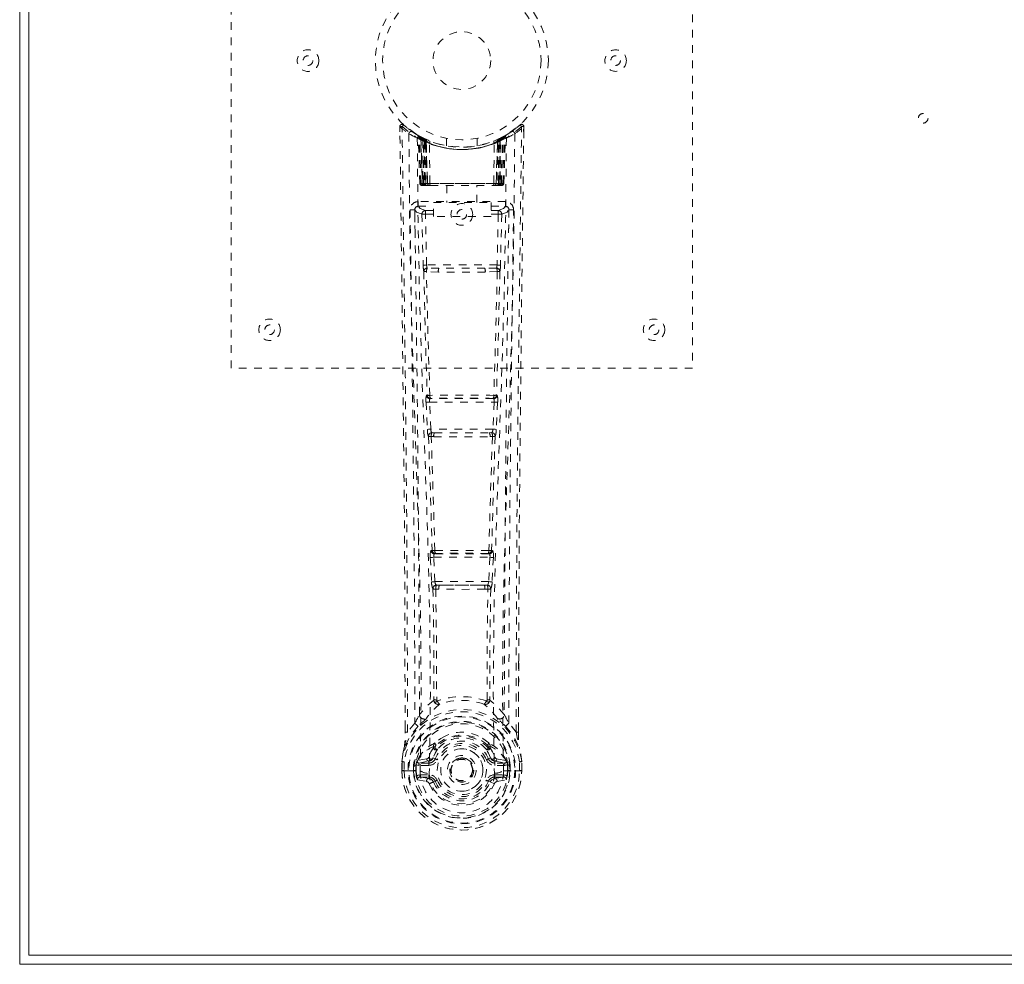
# Model space of a CAD drawing. Header units: inches. Extents: x 9.1 to 104.6, y 40.8 to 64.3.
# Tile 1 of 9: x 9.1 to 21.9, y 40.8 to 53. Entities that reach past the tile are written whole.
import ezdxf

# ---------------------------------------------------------------- set-up
doc = ezdxf.new("R2010")
doc.units = ezdxf.units.IN
doc.header["$MEASUREMENT"] = 0
doc.linetypes.add('SLD-Dashed', pattern=[0.075, 0.05, -0.025])
doc.linetypes.add('SLD-Solid', pattern=[0])

msp = doc.modelspace()

# ---------------------------------------------------------------- linework, layer by layer
at = {"color": 7, "linetype": 'SLD-Solid', "lineweight": 15}
for p, q in [((9.112, 40.764), (9.112, 64.264)), ((9.23, 64.146), (9.23, 40.882)), ((9.23, 40.882), (9.23, 64.146)), ((9.23, 40.882), (104.494, 40.882)), ((104.494, 40.882), (9.23, 40.882)), ((104.612, 40.764), (9.112, 40.764))]:
    msp.add_line(p, q, dxfattribs=at)
at = {"color": 7, "linetype": 'SLD-Dashed', "lineweight": 0}
for p, q in [((11.862, 48.514), (11.862, 56.514)), ((17.862, 56.514), (17.862, 48.514)), ((14.056, 51.655), (14.057, 51.588)), ((14.086, 51.656), (14.106, 51.678)), ((14.147, 51.643), (14.105, 51.677)), ((15.619, 51.677), (15.578, 51.643)), ((15.669, 51.655), (15.639, 51.656)), ((15.666, 51.592), (15.667, 51.655)), ((15.668, 51.588), (15.669, 51.655)), ((15.668, 51.588), (15.669, 51.655)), ((14.294, 51.54), (14.281, 51.548)), ((14.3, 51.536), (14.286, 51.543)), ((14.309, 51.515), (14.295, 51.523)), ((14.316, 50.918), (14.295, 51.523)), ((14.33, 50.918), (14.309, 51.515)), ((14.347, 51.512), (14.312, 51.53)), ((14.396, 51.469), (14.327, 51.505)), ((14.348, 50.918), (14.327, 51.505)), ((14.328, 51.508), (14.35, 50.914)), ((14.341, 51.514), (14.368, 51.501)), ((14.355, 51.475), (14.368, 51.501)), ((14.355, 51.475), (14.355, 50.918)), ((14.362, 51.471), (14.355, 51.475)), ((14.362, 51.471), (14.375, 51.497)), ((14.379, 51.495), (14.364, 51.503)), ((14.368, 51.501), (14.375, 51.497)), ((14.368, 51.468), (14.381, 51.494)), ((14.375, 51.465), (14.387, 51.491)), ((14.38, 51.495), (14.379, 51.495)), ((14.387, 51.46), (14.399, 51.486)), ((14.393, 51.457), (14.405, 51.483)), ((14.399, 51.486), (14.405, 51.483)), ((14.662, 51.503), (14.662, 51.407)), ((15.062, 51.407), (15.062, 51.503)), ((15.319, 51.483), (15.325, 51.486)), ((15.319, 51.483), (15.331, 51.457)), ((15.325, 51.486), (15.337, 51.46)), ((15.397, 51.505), (15.328, 51.469)), ((15.344, 51.495), (15.337, 51.492)), ((15.337, 51.491), (15.349, 51.465)), ((15.352, 51.499), (15.343, 51.494)), ((15.343, 51.494), (15.356, 51.468)), ((15.345, 51.495), (15.344, 51.495)), ((15.412, 51.53), (15.345, 51.495)), ((15.349, 51.497), (15.357, 51.501)), ((15.357, 51.501), (15.365, 51.505)), ((15.357, 51.501), (15.369, 51.475)), ((15.369, 51.475), (15.362, 51.471)), ((15.369, 50.918), (15.369, 51.475)), ((15.374, 50.914), (15.396, 51.508)), ((15.376, 50.918), (15.397, 51.505)), ((15.395, 50.918), (15.415, 51.515)), ((15.408, 50.918), (15.429, 51.523)), ((15.429, 51.523), (15.415, 51.515)), ((15.444, 51.548), (15.43, 51.54)), ((14.362, 50.918), (14.362, 51.471)), ((14.369, 50.918), (14.368, 51.468)), ((14.368, 51.468), (14.375, 51.465)), ((14.375, 51.465), (14.375, 50.918)), ((14.387, 51.46), (14.387, 50.918)), ((14.393, 51.457), (14.387, 51.46)), ((14.393, 50.918), (14.393, 51.457)), ((14.396, 51.469), (14.397, 51.469)), ((14.415, 50.918), (14.396, 51.469)), ((14.397, 51.469), (14.416, 50.918)), ((14.446, 50.918), (14.442, 51.44)), ((15.278, 50.918), (15.283, 51.44)), ((15.308, 50.918), (15.327, 51.469)), ((15.328, 51.469), (15.309, 50.918)), ((15.327, 51.469), (15.328, 51.469)), ((15.337, 51.46), (15.331, 51.457)), ((15.331, 51.457), (15.331, 50.918)), ((15.337, 50.918), (15.337, 51.46)), ((15.349, 51.465), (15.356, 51.468)), ((15.349, 50.918), (15.349, 51.465)), ((15.356, 51.468), (15.355, 50.918)), ((15.362, 51.471), (15.362, 50.918)), ((14.316, 50.918), (14.33, 50.918)), ((14.348, 50.918), (14.415, 50.918)), ((14.355, 50.918), (14.362, 50.918)), ((14.356, 50.889), (14.363, 50.889)), ((14.36, 50.889), (14.369, 50.889)), ((15.362, 50.918), (14.362, 50.918)), ((14.375, 50.918), (14.369, 50.918)), ((14.369, 50.889), (14.376, 50.889)), ((14.375, 50.918), (15.349, 50.918)), ((14.378, 50.889), (14.432, 50.889)), ((14.387, 50.918), (14.393, 50.918)), ((14.388, 50.889), (14.394, 50.889)), ((15.331, 50.918), (14.393, 50.918)), ((14.432, 50.889), (14.394, 50.889)), ((14.416, 50.918), (14.415, 50.918)), ((14.446, 50.918), (15.278, 50.918)), ((14.446, 50.889), (14.453, 50.889)), ((14.453, 50.889), (15.271, 50.889)), ((14.667, 50.889), (14.667, 50.667)), ((15.057, 50.667), (15.057, 50.889)), ((15.271, 50.889), (15.279, 50.889)), ((15.292, 50.889), (15.346, 50.889)), ((15.33, 50.889), (15.292, 50.889)), ((15.309, 50.918), (15.308, 50.918)), ((15.309, 50.918), (15.376, 50.918)), ((15.33, 50.889), (15.336, 50.889)), ((15.331, 50.918), (15.337, 50.918)), ((15.348, 50.889), (15.355, 50.889)), ((15.355, 50.918), (15.349, 50.918)), ((15.355, 50.889), (15.365, 50.889)), ((15.361, 50.889), (15.368, 50.889)), ((15.362, 50.918), (15.369, 50.918)), ((15.395, 50.918), (15.408, 50.918)), ((14.251, 50.582), (14.249, 50.574)), ((14.294, 50.68), (14.294, 50.62)), ((15.43, 50.68), (14.294, 50.68)), ((14.294, 50.62), (14.492, 50.62)), ((14.492, 50.487), (14.492, 50.667)), ((14.492, 50.667), (15.242, 50.667)), ((15.242, 50.667), (15.242, 50.487)), ((15.242, 50.62), (15.43, 50.62)), ((15.43, 50.62), (15.43, 50.68)), ((15.475, 50.574), (15.473, 50.582)), ((14.25, 50.571), (14.253, 50.284)), ((14.343, 50.517), (14.359, 49.855)), ((14.388, 50.563), (14.388, 50.518)), ((14.492, 50.563), (14.388, 50.563)), ((14.404, 49.857), (14.388, 50.518)), ((14.492, 50.518), (14.388, 50.518)), ((15.242, 50.487), (14.492, 50.487)), ((15.336, 50.563), (15.242, 50.563)), ((15.336, 50.518), (15.242, 50.518)), ((15.336, 50.518), (15.321, 49.857)), ((15.336, 50.563), (15.336, 50.518)), ((15.381, 50.517), (15.336, 50.518)), ((15.381, 50.517), (15.365, 49.855)), ((15.471, 50.284), (15.474, 50.571)), ((15.321, 49.857), (14.404, 49.857)), ((14.564, 49.814), (14.412, 49.816)), ((15.16, 49.814), (14.564, 49.814)), ((15.313, 49.816), (15.16, 49.814)), ((14.557, 49.765), (14.401, 49.771)), ((15.323, 49.771), (15.167, 49.765)), ((17.862, 48.514), (11.862, 48.514)), ((14.411, 48.165), (14.403, 48.162)), ((15.321, 48.162), (15.313, 48.165)), ((14.397, 48.072), (14.414, 47.719)), ((14.442, 48.074), (15.283, 48.074)), ((14.459, 47.721), (14.442, 48.074)), ((14.448, 48.119), (14.456, 48.122)), ((15.276, 48.119), (14.448, 48.119)), ((15.283, 48.074), (15.266, 47.721)), ((15.268, 48.122), (15.276, 48.119)), ((15.327, 48.072), (15.31, 47.719)), ((15.266, 47.721), (14.459, 47.721)), ((14.505, 47.676), (14.474, 47.677)), ((14.505, 47.676), (15.219, 47.676)), ((15.219, 47.676), (15.251, 47.677)), ((14.464, 47.626), (14.496, 47.625)), ((15.228, 47.625), (15.26, 47.625)), ((14.475, 46.148), (14.461, 46.144)), ((14.505, 46.101), (14.52, 46.106)), ((15.219, 46.101), (14.505, 46.101)), ((15.205, 46.106), (15.219, 46.101)), ((15.249, 46.148), (15.263, 46.144)), ((14.452, 46.054), (14.468, 45.737)), ((14.496, 46.056), (15.228, 46.056)), ((14.513, 45.739), (14.496, 46.056)), ((15.228, 46.056), (15.212, 45.739)), ((15.272, 46.054), (15.256, 45.737)), ((15.212, 45.739), (14.513, 45.739)), ((14.523, 45.641), (14.563, 45.64)), ((14.57, 45.694), (14.531, 45.694)), ((14.57, 45.694), (15.154, 45.694)), ((15.193, 45.694), (15.154, 45.694)), ((15.161, 45.64), (15.201, 45.641)), ((15.598, 44.706), (15.598, 43.782)), ((15.599, 43.781), (15.602, 44.706)), ((14.535, 44.201), (14.535, 44.201)), ((15.19, 44.201), (15.19, 44.201)), ((14.125, 43.781), (14.125, 43.835)), ((14.126, 43.836), (14.126, 43.782)), ((14.251, 43.898), (14.154, 43.783)), ((15.57, 43.783), (15.474, 43.898)), ((14.494, 43.596), (14.494, 43.578)), ((14.501, 43.625), (14.513, 43.642)), ((14.517, 43.591), (14.517, 43.572)), ((15.207, 43.572), (15.207, 43.591)), ((15.211, 43.642), (15.223, 43.625)), ((15.23, 43.596), (15.231, 43.578)), ((14.279, 43.403), (14.289, 43.414)), ((14.29, 43.414), (14.289, 43.414)), ((14.404, 43.435), (14.29, 43.414)), ((14.29, 43.414), (14.29, 43.414)), ((14.488, 43.447), (14.515, 43.436)), ((15.209, 43.436), (15.236, 43.447)), ((15.435, 43.414), (15.32, 43.435)), ((15.435, 43.414), (15.445, 43.403)), ((14.083, 43.401), (14.082, 43.397)), ((14.082, 43.28), (14.082, 43.397)), ((14.083, 43.28), (14.086, 43.28)), ((14.084, 43.397), (14.084, 43.28)), ((14.086, 43.28), (14.14, 43.281)), ((14.112, 43.397), (14.112, 43.283)), ((14.14, 43.281), (14.163, 43.281)), ((14.163, 43.281), (14.321, 43.281)), ((14.263, 43.353), (14.234, 43.354)), ((14.234, 43.354), (14.234, 43.354)), ((14.234, 43.283), (14.234, 43.354)), ((14.234, 43.283), (14.234, 43.283)), ((14.263, 43.353), (14.263, 43.283)), ((14.269, 43.283), (14.263, 43.283)), ((14.264, 43.353), (14.269, 43.372)), ((14.269, 43.372), (14.269, 43.362)), ((14.269, 43.362), (14.269, 43.283)), ((14.279, 43.403), (14.275, 43.399)), ((14.303, 43.381), (14.433, 43.406)), ((14.303, 43.381), (14.303, 43.351)), ((14.433, 43.381), (14.303, 43.381)), ((14.433, 43.351), (14.303, 43.351)), ((14.433, 43.406), (14.433, 43.381)), ((14.433, 43.351), (14.433, 43.381)), ((14.706, 43.29), (14.706, 43.306)), ((14.706, 43.282), (14.706, 43.29)), ((15.291, 43.406), (15.421, 43.381)), ((15.291, 43.406), (15.291, 43.381)), ((15.421, 43.381), (15.291, 43.381)), ((15.291, 43.351), (15.291, 43.381)), ((15.421, 43.351), (15.291, 43.351)), ((15.403, 43.281), (15.562, 43.281)), ((15.421, 43.351), (15.421, 43.381)), ((15.445, 43.403), (15.445, 43.404)), ((15.445, 43.403), (15.445, 43.403)), ((15.449, 43.399), (15.445, 43.403)), ((15.455, 43.372), (15.456, 43.362)), ((15.461, 43.353), (15.455, 43.372)), ((15.456, 43.362), (15.455, 43.283)), ((15.455, 43.283), (15.461, 43.283)), ((15.491, 43.354), (15.461, 43.353)), ((15.461, 43.283), (15.461, 43.353)), ((15.491, 43.354), (15.491, 43.283)), ((15.491, 43.354), (15.491, 43.354)), ((15.562, 43.281), (15.585, 43.281)), ((15.585, 43.281), (15.638, 43.28)), ((15.612, 43.283), (15.612, 43.397)), ((15.638, 43.28), (15.642, 43.28)), ((15.641, 43.28), (15.641, 43.397)), ((15.642, 43.397), (15.642, 43.401)), ((15.642, 43.28), (15.642, 43.397)), ((14.287, 43.163), (14.405, 43.139)), ((14.317, 43.229), (14.317, 43.199)), ((14.317, 43.229), (14.433, 43.229)), ((14.433, 43.179), (14.317, 43.199)), ((14.317, 43.199), (14.433, 43.199)), ((14.433, 43.229), (14.433, 43.199)), ((14.433, 43.179), (14.433, 43.199)), ((14.439, 43.243), (14.439, 43.246)), ((15.286, 43.246), (15.286, 43.243)), ((15.291, 43.229), (15.291, 43.199)), ((15.291, 43.229), (15.407, 43.229)), ((15.407, 43.199), (15.291, 43.179)), ((15.291, 43.179), (15.291, 43.199)), ((15.291, 43.199), (15.407, 43.199)), ((15.319, 43.139), (15.438, 43.163)), ((15.407, 43.199), (15.407, 43.229)), ((14.493, 43.135), (14.49, 43.143)), ((14.515, 43.145), (14.493, 43.135)), ((15.231, 43.135), (15.209, 43.145)), ((15.231, 43.135), (15.286, 43.112))]:
    msp.add_line(p, q, dxfattribs=at)
at = {"color": 7, "linetype": 'SLD-Dashed', "lineweight": 0, "flags": 128}
for points in [[(14.104, 51.675), (14.097, 51.679), (14.089, 51.682), (14.081, 51.682), (14.073, 51.681), (14.066, 51.677), (14.06, 51.672), (14.057, 51.665), (14.056, 51.658)], [(14.056, 51.655), (14.056, 51.655), (14.058, 51.655), (14.064, 51.656), (14.074, 51.656), (14.08, 51.655), (14.086, 51.656)], [(14.125, 43.835), (14.117, 46.405), (14.089, 49.03), (14.056, 51.655)], [(14.154, 43.783), (14.153, 45.247), (14.144, 46.721), (14.129, 48.168), (14.127, 48.415), (14.124, 48.673), (14.121, 48.888), (14.118, 49.118), (14.115, 49.368), (14.111, 49.639), (14.109, 49.857), (14.105, 50.119), (14.101, 50.443), (14.098, 50.654), (14.095, 50.912), (14.092, 51.174), (14.088, 51.422), (14.086, 51.656)], [(15.57, 43.783), (15.571, 45.249), (15.58, 46.721), (15.595, 48.168), (15.597, 48.389), (15.6, 48.619), (15.602, 48.822), (15.605, 49.021), (15.608, 49.236), (15.61, 49.386), (15.612, 49.543), (15.614, 49.7), (15.615, 49.817), (15.617, 49.957), (15.619, 50.119), (15.623, 50.451), (15.626, 50.656), (15.629, 50.91), (15.633, 51.172), (15.636, 51.42), (15.639, 51.656)], [(15.619, 51.678), (15.586, 51.65), (15.578, 51.643)], [(15.666, 51.655), (15.664, 51.663), (15.66, 51.67), (15.655, 51.677), (15.649, 51.682), (15.642, 51.685), (15.634, 51.685), (15.627, 51.683), (15.621, 51.679)], [(14.174, 51.562), (14.182, 50.515), (14.201, 49.47), (14.23, 48.428), (14.266, 47.39), (14.3, 46.356), (14.325, 45.326), (14.334, 44.301), (14.321, 43.281)], [(14.283, 51.506), (14.292, 50.461), (14.313, 49.418), (14.345, 48.379), (14.383, 47.343), (14.419, 46.312), (14.445, 45.285), (14.453, 44.263), (14.439, 43.246)], [(14.289, 51.541), (14.295, 51.53), (14.3, 51.516)], [(14.326, 51.512), (14.327, 51.506), (14.327, 51.505)], [(15.441, 51.506), (15.432, 50.461), (15.411, 49.419), (15.379, 48.379), (15.341, 47.344), (15.305, 46.312), (15.279, 45.286), (15.271, 44.264), (15.285, 43.246)], [(15.362, 51.471), (15.357, 51.481), (15.353, 51.49), (15.35, 51.495), (15.349, 51.497)], [(15.55, 51.562), (15.542, 50.515), (15.523, 49.47), (15.494, 48.428), (15.459, 47.39), (15.424, 46.356), (15.399, 45.326), (15.391, 44.301), (15.403, 43.281)], [(15.602, 44.706), (15.608, 46.405), (15.635, 49.03), (15.668, 51.588)], [(14.355, 50.918), (14.34, 50.918), (14.327, 50.918), (14.319, 50.918), (14.316, 50.918)], [(14.33, 50.918), (14.333, 50.918), (14.342, 50.918), (14.354, 50.918), (14.369, 50.918)], [(14.387, 50.918), (14.379, 50.918), (14.371, 50.918), (14.364, 50.918), (14.358, 50.918), (14.353, 50.918), (14.35, 50.918), (14.348, 50.918), (14.348, 50.918)], [(14.348, 50.918), (14.349, 50.911), (14.35, 50.909)], [(14.377, 50.889), (14.378, 50.889), (14.379, 50.889)], [(14.416, 50.918), (14.419, 50.918), (14.426, 50.918), (14.435, 50.918), (14.446, 50.918)], [(15.278, 50.918), (15.289, 50.918), (15.299, 50.918), (15.305, 50.918), (15.308, 50.918)], [(15.376, 50.918), (15.376, 50.918), (15.374, 50.918), (15.371, 50.918), (15.366, 50.918), (15.36, 50.918), (15.353, 50.918), (15.345, 50.918), (15.337, 50.918)], [(15.355, 50.918), (15.37, 50.918), (15.383, 50.918), (15.391, 50.918), (15.395, 50.918)], [(15.408, 50.918), (15.405, 50.918), (15.397, 50.918), (15.384, 50.918), (15.369, 50.918)], [(14.388, 50.563), (14.319, 50.591), (14.294, 50.62)], [(15.43, 50.62), (15.405, 50.591), (15.336, 50.563)], [(14.189, 50.574), (14.191, 50.438), (14.193, 50.266), (14.196, 50.057), (14.199, 49.812), (14.203, 49.563), (14.206, 49.343), (14.208, 49.19), (14.209, 49.052), (14.211, 48.93), (14.213, 48.775), (14.215, 48.612), (14.217, 48.456), (14.227, 47.642), (14.236, 46.824), (14.244, 45.851), (14.249, 44.862), (14.251, 43.898)], [(14.249, 50.574), (14.274, 50.545), (14.343, 50.517)], [(14.388, 50.518), (14.372, 50.517), (14.358, 50.517), (14.348, 50.517), (14.343, 50.517)], [(15.381, 50.517), (15.45, 50.545), (15.475, 50.574)], [(15.474, 43.898), (15.474, 44.419), (15.476, 44.952), (15.478, 45.497), (15.482, 46.012), (15.486, 46.542), (15.491, 47.094), (15.497, 47.583), (15.5, 47.84), (15.503, 48.113), (15.506, 48.402), (15.51, 48.706), (15.514, 48.981), (15.517, 49.222), (15.519, 49.413), (15.522, 49.628), (15.526, 49.869), (15.528, 50.094), (15.531, 50.287), (15.533, 50.446), (15.535, 50.574)], [(14.404, 49.857), (14.388, 49.856), (14.374, 49.856), (14.363, 49.856), (14.359, 49.855)], [(15.16, 49.814), (14.862, 49.813), (14.564, 49.814)], [(15.365, 49.855), (15.361, 49.856), (15.35, 49.856), (15.336, 49.856), (15.321, 49.857)], [(14.367, 49.774), (14.387, 48.968), (14.411, 48.165)], [(14.446, 48.161), (14.421, 48.965), (14.401, 49.771)], [(15.167, 49.765), (14.862, 49.765), (14.557, 49.765)], [(15.323, 49.771), (15.303, 48.965), (15.278, 48.161)], [(15.357, 49.774), (15.337, 48.968), (15.313, 48.165)], [(14.442, 48.074), (14.426, 48.073), (14.412, 48.073), (14.402, 48.072), (14.397, 48.072)], [(15.327, 48.072), (15.323, 48.072), (15.312, 48.073), (15.298, 48.073), (15.283, 48.074)], [(14.459, 47.721), (14.443, 47.721), (14.429, 47.72), (14.419, 47.719), (14.414, 47.719)], [(14.414, 47.719), (14.416, 47.687), (14.417, 47.685)], [(15.31, 47.719), (15.306, 47.719), (15.295, 47.72), (15.281, 47.721), (15.266, 47.721)], [(15.31, 47.719), (15.308, 47.687), (15.308, 47.685)], [(14.429, 47.63), (14.454, 46.888), (14.475, 46.148)], [(14.511, 46.143), (14.489, 46.883), (14.464, 47.626)], [(15.26, 47.625), (15.235, 46.883), (15.213, 46.143)], [(15.295, 47.63), (15.271, 46.888), (15.249, 46.148)], [(14.496, 46.056), (14.496, 46.065), (14.496, 46.073), (14.496, 46.081), (14.497, 46.088), (14.501, 46.097), (14.505, 46.101)], [(15.219, 46.101), (15.224, 46.097), (15.227, 46.088), (15.228, 46.081), (15.229, 46.073), (15.229, 46.065), (15.228, 46.056)], [(14.496, 46.056), (14.481, 46.055), (14.467, 46.055), (14.457, 46.054), (14.452, 46.054)], [(15.272, 46.054), (15.267, 46.054), (15.257, 46.055), (15.243, 46.055), (15.228, 46.056)], [(14.513, 45.739), (14.498, 45.738), (14.484, 45.737), (14.473, 45.737), (14.468, 45.737)], [(15.193, 45.694), (15.194, 45.695), (15.196, 45.696), (15.199, 45.699), (15.204, 45.709), (15.209, 45.723), (15.212, 45.739)], [(15.256, 45.737), (15.251, 45.737), (15.24, 45.737), (15.226, 45.738), (15.212, 45.739)], [(14.487, 45.647), (14.498, 44.927), (14.499, 44.208)], [(14.523, 45.641), (14.533, 44.92), (14.535, 44.201)], [(15.161, 45.64), (14.862, 45.639), (14.563, 45.64)], [(15.154, 45.694), (14.862, 45.693), (14.57, 45.694)], [(15.19, 44.201), (15.191, 44.92), (15.201, 45.641)], [(15.237, 45.647), (15.227, 44.927), (15.225, 44.208)], [(14.497, 44.2), (14.396, 44.112), (14.31, 44.011)], [(14.497, 44.2), (14.499, 44.19), (14.503, 44.181), (14.509, 44.175), (14.517, 44.171), (14.525, 44.171), (14.533, 44.175), (14.539, 44.181), (14.545, 44.19)], [(15.18, 44.19), (15.185, 44.181), (15.192, 44.175), (15.199, 44.171), (15.207, 44.171), (15.215, 44.175), (15.221, 44.181), (15.226, 44.19), (15.228, 44.2)], [(15.414, 44.011), (15.328, 44.112), (15.228, 44.2)], [(14.403, 43.963), (14.397, 43.956), (14.388, 43.948)], [(15.336, 43.948), (15.327, 43.956), (15.321, 43.963)], [(14.293, 43.859), (14.192, 43.735), (14.113, 43.581)], [(15.431, 43.859), (15.532, 43.735), (15.611, 43.581)], [(14.154, 43.783), (14.149, 43.783), (14.142, 43.783), (14.137, 43.783), (14.132, 43.783), (14.128, 43.782), (14.125, 43.782), (14.125, 43.782), (14.125, 43.781)], [(14.645, 43.73), (14.587, 43.7), (14.513, 43.642)], [(15.211, 43.642), (15.137, 43.7), (15.08, 43.73)], [(15.599, 43.781), (15.6, 43.782), (15.599, 43.782), (15.596, 43.782), (15.593, 43.783), (15.588, 43.783), (15.582, 43.783), (15.576, 43.783), (15.57, 43.783)], [(14.082, 43.397), (14.095, 43.494), (14.111, 43.57)], [(14.113, 43.581), (14.096, 43.501), (14.083, 43.401)], [(14.113, 43.581), (14.111, 43.576), (14.111, 43.57)], [(14.494, 43.578), (14.461, 43.525), (14.431, 43.458)], [(14.546, 43.56), (14.516, 43.51), (14.488, 43.447)], [(15.236, 43.447), (15.208, 43.51), (15.179, 43.56)], [(15.231, 43.578), (15.263, 43.525), (15.293, 43.458)], [(15.613, 43.57), (15.613, 43.576), (15.611, 43.581)], [(15.642, 43.401), (15.63, 43.491), (15.611, 43.581)], [(15.642, 43.397), (15.629, 43.494), (15.613, 43.57)], [(14.431, 43.458), (14.418, 43.441), (14.404, 43.435)], [(14.543, 43.424), (14.538, 43.426), (14.533, 43.428), (14.528, 43.43), (14.524, 43.432), (14.52, 43.434), (14.518, 43.435), (14.516, 43.435), (14.515, 43.436)], [(15.181, 43.424), (15.186, 43.426), (15.192, 43.428), (15.196, 43.43), (15.2, 43.432), (15.204, 43.434), (15.206, 43.435), (15.208, 43.435), (15.209, 43.436)], [(15.293, 43.458), (15.306, 43.441), (15.32, 43.435)], [(14.082, 43.397), (14.082, 43.397), (14.083, 43.397), (14.086, 43.397), (14.089, 43.397), (14.094, 43.397), (14.1, 43.397), (14.106, 43.397), (14.112, 43.397)], [(14.112, 43.283), (14.106, 43.282), (14.1, 43.282), (14.094, 43.282), (14.089, 43.281), (14.086, 43.281), (14.083, 43.281), (14.082, 43.281), (14.083, 43.28)], [(14.083, 43.401), (14.084, 43.401), (14.085, 43.401), (14.088, 43.4), (14.092, 43.4), (14.096, 43.399), (14.101, 43.398), (14.107, 43.397), (14.112, 43.397)], [(14.263, 43.283), (14.26, 43.283), (14.253, 43.283), (14.244, 43.283), (14.234, 43.283)], [(14.263, 43.353), (14.263, 43.353), (14.264, 43.353)], [(14.303, 43.351), (14.285, 43.354), (14.269, 43.362)], [(15.456, 43.362), (15.439, 43.354), (15.421, 43.351)], [(15.461, 43.353), (15.461, 43.353), (15.461, 43.353)], [(15.642, 43.401), (15.641, 43.401), (15.639, 43.401), (15.636, 43.4), (15.632, 43.4), (15.628, 43.399), (15.623, 43.398), (15.618, 43.397), (15.612, 43.397)], [(15.612, 43.397), (15.618, 43.397), (15.625, 43.397), (15.63, 43.397), (15.635, 43.397), (15.638, 43.397), (15.641, 43.397), (15.642, 43.397), (15.642, 43.397)], [(15.642, 43.28), (15.642, 43.281), (15.641, 43.281), (15.638, 43.281), (15.635, 43.281), (15.63, 43.282), (15.625, 43.282), (15.618, 43.282), (15.612, 43.283)], [(14.274, 43.211), (14.294, 43.225), (14.317, 43.229)], [(15.286, 43.243), (15.28, 43.167), (15.257, 43.092), (15.217, 43.024), (15.164, 42.964), (15.099, 42.915), (15.025, 42.879), (14.945, 42.857), (14.862, 42.85), (14.779, 42.857), (14.699, 42.879), (14.625, 42.915), (14.56, 42.964), (14.507, 43.024), (14.468, 43.092), (14.445, 43.167), (14.439, 43.243)], [(14.543, 43.156), (14.538, 43.154), (14.533, 43.152), (14.528, 43.15), (14.524, 43.148), (14.52, 43.147), (14.518, 43.146), (14.516, 43.145), (14.515, 43.145)], [(15.181, 43.156), (15.186, 43.154), (15.192, 43.152), (15.196, 43.15), (15.2, 43.148), (15.204, 43.147), (15.206, 43.146), (15.208, 43.145), (15.209, 43.145)], [(15.291, 43.179), (15.254, 43.164), (15.24, 43.151)], [(15.407, 43.229), (15.431, 43.225), (15.45, 43.211)], [(15.24, 43.151), (15.235, 43.143), (15.231, 43.135)]]:
    msp.add_lwpolyline(points, dxfattribs=at)
at = {"color": 7, "linetype": 'SLD-Dashed', "lineweight": 0}
for centre, radius in [((14.862, 52.514), 1.125), ((14.862, 52.514), 1.03), ((14.862, 52.514), 0.375), ((12.862, 52.514), 0.141), ((16.862, 52.514), 0.14), ((12.862, 52.514), 0.0625), ((16.862, 52.514), 0.0625), ((20.862, 51.764), 0.0625), ((14.862, 50.514), 0.141), ((14.862, 50.514), 0.0625), ((12.362, 49.014), 0.14), ((12.362, 49.014), 0.0625), ((17.362, 49.014), 0.14), ((17.362, 49.014), 0.0625), ((14.862, 43.29), 0.7), ((14.862, 43.29), 0.69), ((14.862, 43.29), 0.623), ((14.862, 43.29), 0.32), ((14.862, 43.29), 0.275), ((14.862, 43.29), 0.188), ((14.862, 43.29), 0.157), ((14.862, 43.29), 0.142), ((14.862, 43.29), 0.14), ((14.862, 43.29), 0.138)]:
    msp.add_circle(centre, radius, dxfattribs=at)
for centre, radius, start, end in [((14.086, 51.656), 0.03, 47.8634, 180.7206), ((14.864, 52.559), 1.213, 228.1751, 235.3206), ((14.862, 52.514), 1.158, 227.8705, 312.1289), ((14.86, 52.511), 1.124, 227.9079, 235.3627), ((14.866, 52.508), 1.12, 304.6288, 312.0864), ((14.863, 52.556), 1.208, 304.6677, 311.8417), ((15.639, 51.656), 0.03, 359.2777, 132.1384), ((15.568, 51.612), 0.0826, 31.785, 52.6696), ((14.204, 51.562), 0.03, 55.9344, 179.8281), ((14.85, 52.753), 1.369, 240.4497, 245.5697), ((14.862, 52.514), 1.127, 235.3505, 240.4901), ((14.265, 51.522), 0.03, 1.9779, 58.9562), ((14.844, 52.484), 1.092, 238.9428, 239.8538), ((14.245, 51.486), 0.0714, 31.6409, 58.923), ((14.324, 51.494), 0.0429, 114.1639, 163.0311), ((14.862, 52.546), 1.19, 240.8885, 299.1115), ((14.279, 51.514), 0.0299, 1.9025, 59.725), ((14.861, 52.512), 1.125, 239.7346, 244.7307), ((14.873, 52.536), 1.154, 239.9612, 244.0325), ((14.843, 52.138), 0.823, 228.2677, 233.6286), ((14.862, 52.514), 1.127, 240.489, 299.511), ((14.841, 52.131), 0.815, 229.1495, 234.4908), ((14.298, 51.504), 0.0299, 1.8039, 60.7713), ((14.858, 52.506), 1.119, 240.7853, 245.7547), ((14.297, 51.504), 0.03, 16.8843, 61.2777), ((14.841, 52.126), 0.806, 230.3865, 235.6817), ((14.366, 51.468), 0.0297, 1.4763, 64.5264), ((14.367, 51.468), 0.0297, 1.4718, 64.575), ((14.863, 52.512), 1.125, 294.2592, 299.2008), ((15.357, 51.468), 0.0297, 115.4319, 178.5214), ((15.358, 51.468), 0.0297, 115.4875, 178.5098), ((14.883, 52.126), 0.806, 304.3194, 309.6146), ((14.885, 52.128), 0.81, 305.4944, 310.8653), ((15.412, 51.372), 0.138, 89.4172, 113.4589), ((14.881, 52.138), 0.823, 306.3709, 311.7328), ((15.427, 51.504), 0.0299, 119.2336, 178.1912), ((15.425, 51.506), 0.0273, 117.6586, 182.3), ((14.874, 52.493), 1.103, 298.636, 300.2612), ((15.445, 51.514), 0.0299, 120.2762, 178.0884), ((14.862, 52.514), 1.127, 299.5101, 304.6492), ((15.4, 51.494), 0.0429, 16.98, 65.8304), ((15.459, 51.522), 0.03, 121.0398, 178.018), ((14.875, 52.753), 1.369, 294.4303, 299.5504), ((15.52, 51.562), 0.03, 0.1681, 124.0694), ((14.862, 52.513), 1.155, 244.3786, 295.6214), ((14.862, 52.513), 1.155, 245.0795, 294.9205), ((14.862, 52.513), 1.155, 246.0604, 293.9396), ((14.818, 52.066), 0.731, 234.7885, 238.9953), ((14.412, 51.457), 0.0346, 328.9928, 15.1332), ((14.862, 52.477), 1.12, 247.9468, 292.0532), ((15.312, 51.457), 0.0345, 164.8465, 211.0177), ((14.907, 52.065), 0.729, 301.0003, 305.2156), ((14.346, 50.919), 0.03, 182.0002, 269.9934), ((14.377, 50.962), 0.0742, 215.9442, 253.2647), ((14.36, 50.919), 0.03, 181.9723, 269.9675), ((14.374, 51.057), 0.166, 259.6012, 268.3384), ((14.378, 50.919), 0.03, 181.9316, 269.9363), ((14.776, 50.911), 0.413, 179.0175, 183.0348), ((14.954, 50.912), 0.585, 179.3952, 182.0386), ((14.803, 50.911), 0.428, 179.0513, 182.9268), ((14.833, 50.911), 0.446, 179.0943, 182.8187), ((14.843, 50.911), 0.45, 179.1041, 182.7904), ((14.445, 50.919), 0.0299, 181.7977, 269.8135), ((14.446, 50.919), 0.0299, 181.7952, 269.8161), ((14.481, 50.911), 0.0354, 169.267, 219.2113), ((15.242, 50.912), 0.0369, 321.8553, 9.6663), ((15.278, 50.919), 0.0299, 270.1884, 358.2048), ((15.279, 50.919), 0.0299, 270.1839, 358.2048), ((14.885, 50.911), 0.446, 357.1812, 0.9057), ((14.891, 50.911), 0.446, 357.1813, 0.9057), ((15.341, 50.924), 0.0356, 262.0651, 350.2959), ((15.346, 50.919), 0.03, 270.0637, 358.0684), ((14.922, 50.911), 0.427, 357.0657, 0.9562), ((14.77, 50.912), 0.585, 357.9612, 0.6049), ((15.35, 51.054), 0.163, 271.7051, 280.6265), ((14.949, 50.911), 0.413, 356.9652, 0.9825), ((15.365, 50.919), 0.03, 270.0325, 358.0277), ((15.347, 50.962), 0.0742, 286.7352, 324.0559), ((15.378, 50.919), 0.03, 270.004, 358.0069), ((14.294, 50.575), 0.105, 90.005, 180.7379), ((14.293, 50.577), 0.0423, 88.0415, 173.4283), ((15.43, 50.575), 0.105, 359.2621, 89.995), ((15.431, 50.577), 0.0423, 6.567, 91.9632), ((14.225, 48.976), 1.598, 89.133, 91.2842), ((-485.259, 42.693), 499.571, 0.15123, 0.90392), ((14.388, 50.518), 0.0451, 90.4329, 180.8963), ((15.336, 50.518), 0.0451, 359.0343, 89.5711), ((514.983, 42.693), 499.571, 179.09608, 179.84877), ((15.499, 48.977), 1.597, 88.7153, 90.868), ((14.76, 49.856), 0.401, 180.0762, 191.8385), ((14.413, 49.77), 0.0456, 91.753, 175.8283), ((14.51, 49.768), 0.109, 154.2134, 178.3463), ((14.509, 49.856), 0.105, 179.6311, 202.4693), ((14.645, 49.777), 0.0889, 155.6064, 187.6329), ((15.079, 49.777), 0.0888, 352.3565, 24.4042), ((15.215, 49.856), 0.105, 337.5237, 0.3759), ((15.213, 49.768), 0.111, 1.7889, 25.6571), ((15.311, 49.77), 0.0456, 4.1727, 88.2462), ((14.964, 49.856), 0.401, 348.1459, 359.9263), ((14.393, 49.912), 0.141, 259.4662, 273.0578), ((15.331, 49.91), 0.139, 266.8576, 280.619), ((14.603, 48.102), 0.209, 163.5058, 188.4144), ((14.448, 48.164), 0.0451, 182.917, 269.4068), ((14.456, 48.167), 0.0451, 182.9901, 269.3792), ((14.438, 48.252), 0.091, 253, 274.8407), ((14.5, 48.155), 0.055, 173.1641, 216.3313), ((14.862, 11.516), 36.648, 89.3489, 90.651), ((15.268, 48.167), 0.0451, 270.6225, 357.0112), ((15.224, 48.155), 0.0546, 323.5256, 6.9854), ((15.276, 48.164), 0.0451, 270.5932, 357.08), ((15.286, 48.252), 0.0908, 265.1448, 287.028), ((15.121, 48.102), 0.209, 351.5833, 16.4966), ((14.496, 48.089), 0.0564, 148.2427, 195.7301), ((14.862, 15.308), 32.817, 89.2909, 90.7091), ((15.228, 48.089), 0.0563, 344.2658, 31.7614), ((14.552, 47.686), 0.136, 180.7188, 204.7112), ((14.475, 47.631), 0.0455, 91.2528, 181.8273), ((14.526, 47.719), 0.068, 178.3609, 218.9054), ((14.55, 47.635), 0.0867, 151.6252, 186.5759), ((14.577, 47.637), 0.0814, 151.3096, 188.7491), ((14.862, 81.032), 33.358, 269.3871, 270.6129), ((15.148, 47.637), 0.0814, 351.2429, 28.6935), ((15.198, 47.719), 0.068, 321.1129, 1.6252), ((15.251, 47.634), 0.0425, 40.4616, 90.4014), ((15.174, 47.635), 0.0869, 353.4604, 28.3392), ((15.25, 47.631), 0.0448, 357.9355, 42.9045), ((15.171, 47.686), 0.136, 335.3416, 359.2429), ((14.456, 47.709), 0.0837, 251.1193, 275.2117), ((14.862, 80.413), 32.791, 269.3607, 270.6393), ((15.268, 47.709), 0.0843, 264.87, 288.7993), ((14.612, 46.083), 0.163, 158.124, 190.2236), ((14.506, 46.146), 0.0451, 183.2266, 269.1386), ((14.52, 46.151), 0.0451, 183.3957, 269.101), ((14.505, 46.217), 0.0751, 247.0781, 274.8879), ((14.862, 8.777), 37.367, 89.4615, 90.5382), ((14.569, 46.137), 0.0578, 174.2234, 212.3448), ((14.862, 13.511), 32.597, 89.3981, 90.6019), ((15.204, 46.151), 0.0451, 270.8966, 356.6067), ((15.156, 46.137), 0.0574, 327.5052, 5.9265), ((15.22, 46.217), 0.0749, 265.0985, 292.9437), ((15.218, 46.146), 0.0451, 270.8614, 356.7734), ((15.112, 46.083), 0.163, 349.7828, 21.8698), ((14.649, 45.728), 0.181, 177.2191, 206.4679), ((14.57, 45.737), 0.0575, 177.8256, 227.5852), ((15.075, 45.728), 0.181, 333.5367, 2.7758), ((14.533, 45.649), 0.0457, 91.8516, 181.7323), ((14.517, 45.714), 0.073, 245.7435, 274.5997), ((14.626, 45.652), 0.104, 155.9676, 186.1396), ((14.663, 45.654), 0.101, 156.5246, 187.7644), ((15.062, 45.654), 0.101, 352.2343, 23.4717), ((15.191, 45.649), 0.0457, 358.2716, 88.1475), ((15.098, 45.652), 0.104, 353.8568, 24.036), ((15.207, 45.714), 0.0735, 265.5136, 294.1471), ((14.485, 44.208), 0.0134, 326.1193, 3.2611), ((14.557, 44.204), 0.0608, 184.0442, 286.2249), ((14.531, 44.271), 0.0708, 242.7156, 272.7161), ((14.547, 44.202), 0.0128, 186.6513, 257.6603), ((14.862, 43.277), 0.966, 70.8189, 109.1817), ((14.616, 44.206), 0.0738, 193.2451, 235.0174), ((14.862, 43.352), 0.844, 70.0604, 109.9396), ((15.167, 44.204), 0.0608, 253.7753, 355.954), ((15.108, 44.206), 0.0738, 304.9768, 346.7607), ((15.177, 44.202), 0.0128, 282.3339, 353.3648), ((15.193, 44.271), 0.0709, 267.2863, 297.2786), ((15.239, 44.208), 0.0133, 176.7987, 213.9624), ((14.862, 43.29), 0.787, 8.0937, 171.9063), ((15.134, 43.451), 0.893, 128.8521, 145.0114), ((14.59, 43.451), 0.893, 34.9903, 51.1462), ((14.862, 43.29), 0.758, 8.0937, 171.9063), ((14.862, 43.29), 0.632, 5.8274, 174.1726), ((9.553, 46.432), 5.338, 331.6638, 333.0339), ((15.844, 42.281), 2.213, 131.1333, 134.4917), ((14.371, 44.014), 0.0608, 182.5683, 302.0044), ((15.354, 44.014), 0.0608, 238.0007, 357.4296), ((13.88, 42.281), 2.213, 45.5083, 48.8667), ((20.23, 46.462), 5.403, 206.9744, 208.3279), ((14.584, 44.216), 0.461, 223.6624, 230.8277), ((14.862, 43.29), 0.602, 6.0327, 173.9673), ((15.14, 44.217), 0.461, 309.1752, 316.3336), ((12.938, 43.752), 1.187, 351.2125, 1.4269), ((10.641, 44.399), 3.567, 346.7476, 350.0573), ((14.862, 43.29), 0.376, 22.774, 157.226), ((14.862, 43.278), 0.453, 40.4512, 139.5488), ((14.862, 43.25), 0.494, 47.4886, 132.5114), ((14.862, 43.297), 0.411, 39.7063, 140.2937), ((14.862, 43.31), 0.473, 62.6134, 117.3866), ((19.084, 44.399), 3.568, 189.9428, 193.2522), ((16.786, 43.752), 1.187, 178.5707, 188.7911), ((14.726, 43.199), 0.492, 115.7075, 155.4806), ((14.67, 43.192), 0.441, 113.5935, 149.7437), ((14.539, 43.6), 0.0448, 146.2137, 184.9464), ((14.516, 43.637), 0.046, 241.1907, 271.7075), ((14.524, 43.581), 0.0305, 185.7215, 315.4463), ((14.516, 43.618), 0.0459, 241.1375, 271.6934), ((14.552, 43.646), 0.0396, 185.1701, 232.8773), ((14.55, 43.59), 0.033, 131.6135, 178.1188), ((14.544, 43.594), 0.0348, 219.4, 272.7306), ((14.862, 43.29), 0.346, 22.7741, 157.2259), ((14.862, 43.29), 0.275, 90, 270), ((14.862, 43.29), 0.275, 270, 90), ((15.2, 43.581), 0.0305, 224.5486, 354.2837), ((15.18, 43.594), 0.0347, 267.2653, 320.6041), ((15.172, 43.646), 0.0396, 307.1312, 354.8141), ((15.174, 43.59), 0.033, 1.8722, 48.3872), ((15.208, 43.637), 0.046, 268.2961, 298.8031), ((15.208, 43.618), 0.0459, 268.3066, 298.8625), ((14.992, 43.194), 0.499, 24.889, 63.9932), ((15.186, 43.6), 0.0449, 355.0897, 33.9423), ((15.054, 43.193), 0.441, 30.2272, 66.4263), ((14.434, 43.436), 0.0299, 181.169, 268.9536), ((14.462, 43.463), 0.031, 190.1776, 328.3489), ((14.428, 43.471), 0.0649, 274.9236, 338.6806), ((14.433, 43.47), 0.089, 270, 337.226), ((14.433, 43.47), 0.119, 270.0002, 337.2258), ((14.862, 43.29), 0.157, 65.2931, 110.0155), ((15.291, 43.47), 0.119, 202.773, 269.9999), ((15.291, 43.47), 0.089, 202.774, 270), ((15.262, 43.463), 0.031, 211.5712, 349.9015), ((15.296, 43.471), 0.0649, 201.3194, 265.0764), ((15.29, 43.436), 0.0299, 271.1005, 358.7723), ((14.862, 43.29), 0.78, 180, 359.3038), ((14.862, 43.29), 0.78, 180.7166, 359.2834), ((14.862, 43.29), 0.75, 180.5684, 359.4316), ((14.862, 43.29), 0.629, 180.6527, 359.3473), ((14.862, 43.29), 0.599, 180.6527, 359.3473), ((14.384, 43.358), 0.116, 159.6178, 173.1279), ((14.862, 43.29), 0.593, 180.6711, 187.6091), ((14.303, 43.412), 0.0306, 205.4286, 270.9276), ((14.444, 43.478), 0.233, 238.0374, 268.5941), ((14.862, 43.275), 0.541, 179.3501, 0.6499), ((15.284, 43.468), 0.221, 270.3094, 302.5196), ((15.421, 43.412), 0.0306, 269.0676, 334.5763), ((15.369, 43.365), 0.0863, 4.5617, 22.6925), ((14.862, 43.29), 0.593, 352.3909, 359.3289), ((15.464, 42.221), 1.063, 88.5477, 90.1457), ((15.612, 43.397), 0.03, 0.0028, 5.051), ((14.478, 43.239), 0.206, 187.66, 201.6561), ((14.316, 43.169), 0.0299, 88.0474, 192.1085), ((14.434, 43.149), 0.0301, 91.423, 197.6485), ((14.433, 43.11), 0.119, 22.7742, 89.9998), ((14.433, 43.11), 0.089, 22.774, 90), ((14.427, 43.107), 0.0715, 29.6352, 85.2021), ((14.862, 43.29), 0.346, 202.7741, 337.2259), ((15.291, 43.11), 0.119, 90.0001, 157.227), ((15.291, 43.11), 0.089, 90, 157.226), ((15.29, 43.149), 0.0301, 342.3511, 88.5775), ((15.408, 43.169), 0.0299, 347.8891, 91.9549), ((15.246, 43.239), 0.206, 338.3439, 352.34), ((14.397, 43.095), 0.0454, 22.4863, 78.6895), ((13.893, 44.489), 1.481, 291.6257, 293.9219), ((14.862, 43.29), 0.459, 202.774, 337.226), ((14.862, 43.29), 0.4, 202.774, 337.226), ((14.862, 43.29), 0.376, 202.774, 337.226), ((15.328, 43.095), 0.0454, 101.2501, 157.5741)]:
    msp.add_arc(centre, radius, start, end, dxfattribs=at)

doc.saveas('drawing.dxf')
